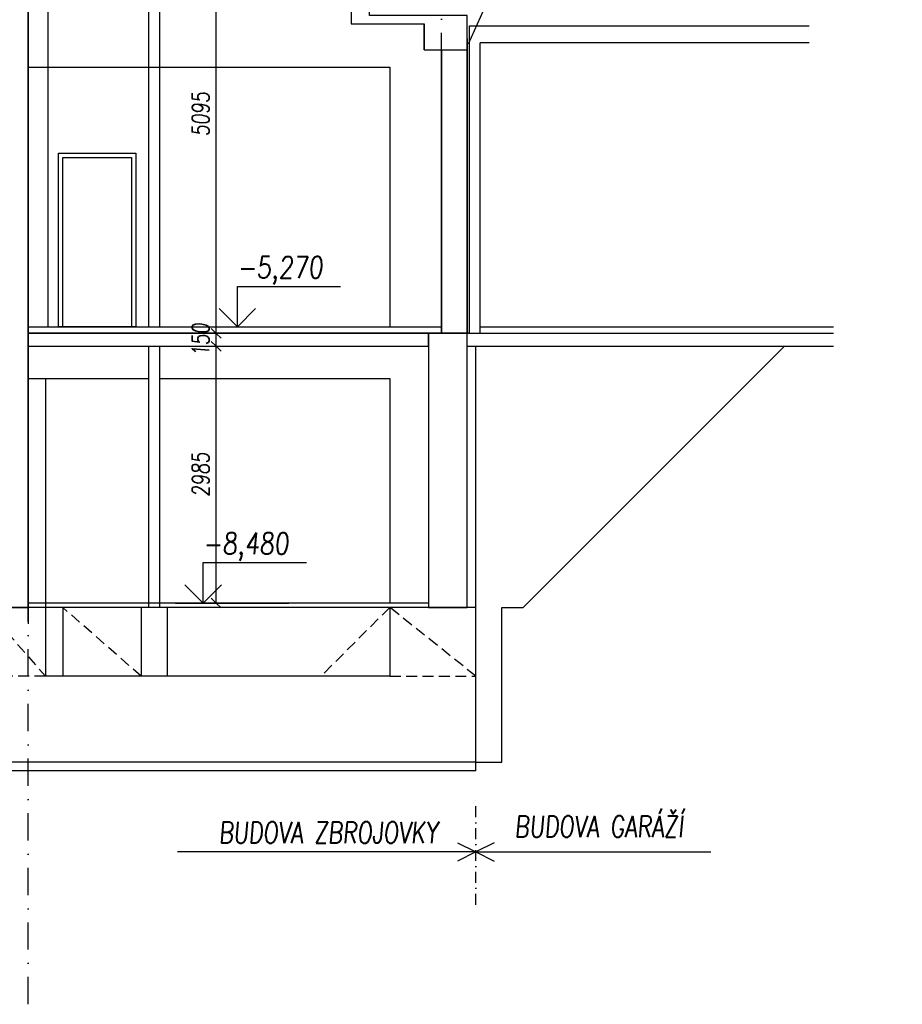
# Model space of a CAD drawing. Header units: millimetres. Extents: x -24606338 to 439687, y 151354 to 480404.
# Tile 58 of 93: x 367538 to 377793, y 174689 to 186132. Entities that reach past the tile are written whole.
import ezdxf

# ---------------------------------------------------------------- set-up
doc = ezdxf.new("R2010")
doc.units = ezdxf.units.MM
doc.linetypes.add('ČERCHOVANÁ', pattern=[25.4, 12.7, -6.35, 0, -6.35])
doc.linetypes.add('ČÁRKOVANÁ', pattern=[19.05, 12.7, -6.35])
for name, color, linetype in [('DVERE', 4, 'Continuous'), ('KOTY', 7, 'Continuous'), ('KOTY-DVERE', 8, 'Continuous'), ('OSY', 7, 'Continuous'), ('TENKA', 4, 'Continuous'), ('TLUSTA', 2, 'Continuous'), ('ŽB', 3, 'Continuous')]:
    doc.layers.add(name, color=color, linetype=linetype)
doc.styles.add('CS-ROMANS_100', font='romans.shx', dxfattribs={"width": 0.75, "oblique": 5, "height": 200})
doc.styles.add('ROMANS', font='romans.shx', dxfattribs={"width": 0.75, "oblique": 5, "height": 200})
doc.dimstyles.new('A_KÓTA_100', dxfattribs={"dimtxt": 200, "dimasz": 4, "dimexe": 100, "dimexo": 1500, "dimgap": 80, "dimtad": 1, "dimdec": 0, "dimdsep": 46, "dimtxsty": 'CS-ROMANS_100', "dimblk": 'KOT_CARA20', "dimcen": 90, "dimse1": 1, "dimse2": 1, "dimclrd": 256, "dimclre": 256, "dimclrt": 256, "dimadec": 0, "dimazin": 0, "dimtfac": 1, "dimtdec": 0, "dimtix": 1, "dimtmove": 2, "dimatfit": 3, "dimldrblk": 'OBLIQUE', "dimfxl": 1, "dimfxlon": 1, "dimtolj": 1, "dimarcsym": 0})

# ---------------------------------------------------------------- blocks, each defined once
blk = doc.blocks.new('VÝŠKOVÁ KÓTA 1')
at = {"ltscale": 0.25}
for p, q in [((0, 3.758), (9.586, 3.758)), ((0, 0), (0, 3.758)), ((0, 0), (-1.697, 1.697)), ((0, 0), (1.697, 1.697))]:
    blk.add_line(p, q, dxfattribs=at)
at = {"style": 'ROMANS', "oblique": 5, "width": 0.8}
blk.add_attdef('VÝŠKA', (0, 4.539), '', height=2, dxfattribs=at)
blk = doc.blocks.new('KOT_CARA20')
for p, q in [((0, 0), (-14.1, -14.1)), ((0, 20), (0, -20)), ((0, 0), (14.1, 14.1))]:
    blk.add_line(p, q)
blk = doc.blocks.new('*D3429')
at = {"layer": 'Defpoints', "color": 0, "transparency": 16777216}
for p in [(369720, 182337), (369821, 182337), (369720, 179352)]:
    blk.add_point(p, dxfattribs=at)
at = {"layer": 'KOTY', "lineweight": -2, "transparency": 16777216}
blk.add_line((369821, 179356), (369821, 182333), dxfattribs=at)
at = {"layer": 'KOTY', "lineweight": -2, "transparency": 16777216, "xscale": 4, "yscale": 4, "zscale": 4}
for p, rotation in [((369821, 182337), 90), ((369821, 179352), 270)]:
    blk.add_blockref('KOT_CARA20', p, dxfattribs=dict(at, rotation=rotation))
at = {"layer": 'KOTY', "transparency": 16777216, "insert": (369641, 180845), "char_height": 200, "attachment_point": 5, "rotation": 90, "style": 'CS-ROMANS_100'}
blk.add_mtext('\\A1;2985', dxfattribs=at)
blk = doc.blocks.new('_OBLIQUE')
at = {"color": 0, "linetype": 'ByBlock', "ltscale": 15}
blk.add_line((-0.5, -0.5), (0.5, 0.5), dxfattribs=at)
blk = doc.blocks.new('*D3430')
at = {"layer": 'Defpoints', "color": 0, "transparency": 16777216}
for p in [(369821, 182487), (370271, 182487), (369720, 182337)]:
    blk.add_point(p, dxfattribs=at)
at = {"layer": 'KOTY', "lineweight": -2, "transparency": 16777216}
for p, q in [((369821, 182491), (369821, 182495)), ((369821, 182337), (369821, 182487)), ((369821, 182333), (369821, 182329))]:
    blk.add_line(p, q, dxfattribs=at)
at = {"layer": 'KOTY', "lineweight": -2, "transparency": 16777216, "xscale": 4, "yscale": 4, "zscale": 4}
for p, rotation in [((369821, 182487), 270), ((369821, 182337), 90)]:
    blk.add_blockref('KOT_CARA20', p, dxfattribs=dict(at, rotation=rotation))
at = {"layer": 'KOTY', "transparency": 16777216, "insert": (369641, 182412), "char_height": 200, "attachment_point": 5, "rotation": 90, "style": 'CS-ROMANS_100'}
blk.add_mtext('\\A1;150', dxfattribs=at)
blk = doc.blocks.new('*D3431')
at = {"layer": 'Defpoints', "color": 0, "transparency": 16777216}
for p in [(369821, 187582), (370052, 187582), (370271, 182487)]:
    blk.add_point(p, dxfattribs=at)
at = {"layer": 'KOTY', "lineweight": -2, "transparency": 16777216}
blk.add_line((369821, 182491), (369821, 187578), dxfattribs=at)
at = {"layer": 'KOTY', "lineweight": -2, "transparency": 16777216, "xscale": 4, "yscale": 4, "zscale": 4}
for p, rotation in [((369821, 187582), 90), ((369821, 182487), 270)]:
    blk.add_blockref('KOT_CARA20', p, dxfattribs=dict(at, rotation=rotation))
at = {"layer": 'KOTY', "transparency": 16777216, "insert": (369641, 185035), "char_height": 200, "attachment_point": 5, "rotation": 90, "style": 'CS-ROMANS_100'}
blk.add_mtext('\\A1;5095', dxfattribs=at)

msp = doc.modelspace()

# ---------------------------------------------------------------- linework, layer by layer
at = {"layer": 'DVERE'}
for points in [[(368888.246, 182562.158), (367988.246, 182562.158), (367988.246, 184582.158), (368888.246, 184582.158)], [(368838.246, 182562.158), (368038.246, 182562.158), (368038.246, 184532.158), (368838.246, 184532.158)]]:
    msp.add_lwpolyline(points, close=True, dxfattribs=at)
for points in [[(371838.246, 178502.158), (367838.246, 178502.158)], [(372838.246, 177502.158), (352838.246, 177502.158)], [(372838.246, 177402.158), (352838.246, 177402.158)]]:
    msp.add_lwpolyline(points, dxfattribs=at)
at = {"layer": 'KOTY', "linetype": 'ByBlock'}
msp.add_line((369347.768, 179352.158), (370664.863, 179352.158), dxfattribs=at)
at = {"layer": 'KOTY', "linetype": 'ČERCHOVANÁ', "ltscale": 10}
msp.add_lwpolyline([(372838.246, 175846.955), (372838.246, 177072.057)], dxfattribs=at)
at = {"layer": 'KOTY'}
for points in [[(372838.246, 176459.506), (369370.376, 176459.506)], [(372626.114, 176565.572), (372838.246, 176459.506), (372626.114, 176353.44)], [(373050.378, 176565.572), (372838.246, 176459.506), (373050.378, 176353.44)], [(372838.246, 176459.506), (375569.451, 176459.506)]]:
    msp.add_lwpolyline(points, dxfattribs=at)
at = {"layer": 'KOTY-DVERE'}
msp.add_lwpolyline([(377792.744, 187633.631), (373549.462, 187633.631), (372750.267, 185848.885)], dxfattribs=at)
at = {"layer": 'OSY', "linetype": 'ČERCHOVANÁ', "ltscale": 25}
for points in [[(367638.246, 174688.935), (367638.246, 251607.158)], [(372438.246, 182487.158), (372438.246, 251607.158)]]:
    msp.add_lwpolyline(points, dxfattribs=at)
at = {"layer": 'TENKA'}
for points in [[(367863.246, 187582.158), (367863.246, 182562.158)], [(372738.246, 179302.158), (372738.246, 186182.158)], [(372763.246, 182487.158), (372763.246, 186062.158)], [(372763.246, 186062.158), (376712.121, 186062.158)], [(372738.246, 185912.158), (372738.246, 182487.158)], [(374388.246, 185862.158), (374338.246, 185862.158)], [(372438.246, 185782.158), (372738.246, 185782.158)], [(367638.246, 185582.158), (371838.246, 185582.158)], [(371838.246, 185582.158), (371838.246, 182562.158)], [(367638.246, 182487.158), (376992.769, 182487.158)], [(372838.246, 177402.158), (372838.246, 182337.158)], [(373138.246, 179302.158), (373388.246, 179302.158), (376423.246, 182337.158)], [(367638.246, 181962.158), (369038.246, 181962.158)], [(367838.246, 181962.158), (367838.246, 179112.158)], [(369163.246, 181962.158), (371838.246, 181962.158)], [(371838.246, 181962.158), (371838.246, 179352.158)], [(372838.246, 179302.158), (356638.246, 179302.158)], [(367838.246, 179302.158), (367838.246, 178502.158)], [(368038.246, 179302.158), (368038.246, 178502.158)], [(368950.746, 179302.158), (368950.746, 178502.158)], [(369250.746, 179302.158), (369250.746, 178502.158)], [(371838.246, 179302.158), (371838.246, 178502.158)], [(372838.246, 177502.158), (373138.246, 177502.158), (373138.246, 179302.158)]]:
    msp.add_lwpolyline(points, dxfattribs=at)
at = {"layer": 'TENKA', "linetype": 'ČÁRKOVANÁ', "ltscale": 10}
for points in [[(367138.246, 179302.158), (367838.246, 178502.158), (367138.246, 178502.158)], [(368950.746, 178502.158), (368038.246, 179302.158)], [(371838.246, 179302.158), (371038.246, 178502.158)], [(371838.246, 178502.158), (372838.246, 178502.158), (371838.246, 179302.158)]]:
    msp.add_lwpolyline(points, dxfattribs=at)
at = {"layer": 'TLUSTA'}
for points in [[(367638.246, 245177.158), (367638.246, 179112.158)], [(369038.246, 182562.158), (369038.246, 187582.158)], [(369163.246, 187582.158), (369163.246, 182562.158)], [(371388.246, 186612.158), (371388.246, 186082.158)], [(371388.246, 186082.158), (372238.246, 186082.158)], [(372238.246, 185782.158), (372238.246, 186082.158)], [(376712.121, 185862.158), (372888.246, 185862.158)], [(372888.246, 182487.158), (372888.246, 185862.158)], [(372238.246, 185782.158), (372438.246, 185782.158)], [(372438.246, 182487.158), (372438.246, 185782.158)], [(372738.246, 185812.158), (372738.246, 185582.158)], [(367638.246, 182562.158), (372438.246, 182562.158)], [(372888.246, 182562.158), (376992.769, 182562.158)], [(367638.246, 182337.158), (372288.246, 182337.158)], [(369038.246, 179302.158), (369038.246, 182337.158)], [(369163.246, 182337.158), (369163.246, 179302.158)], [(372288.246, 182337.158), (372288.246, 179302.158)], [(372738.246, 182337.158), (376992.769, 182337.158)], [(372288.246, 179352.158), (367638.246, 179352.158)]]:
    msp.add_lwpolyline(points, dxfattribs=at)
at = {"layer": 'ŽB'}
for points in [[(367438.246, 245237.158), (367438.246, 179302.158), (367638.246, 179302.158), (367638.246, 245237.158)], [(371388.246, 186612.158), (371388.246, 186082.158), (372238.246, 186082.158), (372238.246, 185782.158), (372438.246, 185782.158), (372438.246, 182487.158), (372763.246, 182487.158), (372738.246, 182487.158), (372738.246, 186182.158), (371603.246, 186182.158), (371603.246, 186612.158), (371388.246, 186612.158)]]:
    msp.add_lwpolyline(points, dxfattribs=at)
for points in [[(367638.246, 182337.158), (372288.246, 182337.158), (372288.246, 182487.158), (367638.246, 182487.158)], [(372288.246, 179302.158), (372738.246, 179302.158), (372738.246, 182487.158), (372288.246, 182487.158)]]:
    msp.add_lwpolyline(points, close=True, dxfattribs=at)

# ---------------------------------------------------------------- block references
at = {"layer": 'KOTY', "xscale": 125, "yscale": 125, "zscale": 125}
for p, values in [((370066.953, 182562.158), {'VÝŠKA': '-5,270'}), ((369670.742, 179352.158), {'VÝŠKA': '-8,480'})]:
    msp.add_blockref('VÝŠKOVÁ KÓTA 1', p, dxfattribs=at).add_auto_attribs(values)

# ---------------------------------------------------------------- texts
at = {"layer": 'KOTY', "char_height": 250, "style": 'ROMANS'}
for s, width, insert, attachment_point in [('BUDOVA GARÁŽÍ', 2844.29719, (373287.24, 176880.184), 1), ('BUDOVA ZBROJOVKY', 3253.16115, (372396.391, 176809.883), 3)]:
    msp.add_mtext_dynamic_manual_height_columns(s, width=width, gutter_width=12.5, heights=[0], dxfattribs=dict(at, insert=insert, attachment_point=attachment_point))

# ---------------------------------------------------------------- dimensions: what is measured, and where the dimension line sits
at = {"layer": 'KOTY'}
for base, p1, p2, picture, middle in [((369821.499, 187582.158), (370271.211, 182487.158), (370052.019, 187582.158), '*D3431', (369641.499, 185034.658)), ((369821.499, 182487.158), (369719.788, 182337.158), (370271.211, 182487.158), '*D3430', (369641.499, 182412.158)), ((369821.499, 182337.158), (369719.788, 179352.158), (369719.788, 182337.158), '*D3429', (369641.499, 180844.658))]:
    dim = msp.add_linear_dim(base=base, p1=p1, p2=p2, angle=90, dimstyle='A_KÓTA_100', dxfattribs=at)
    dim.commit()
    dim.dimension.update_dxf_attribs({"geometry": picture, "text_midpoint": middle})

doc.saveas('drawing.dxf')
